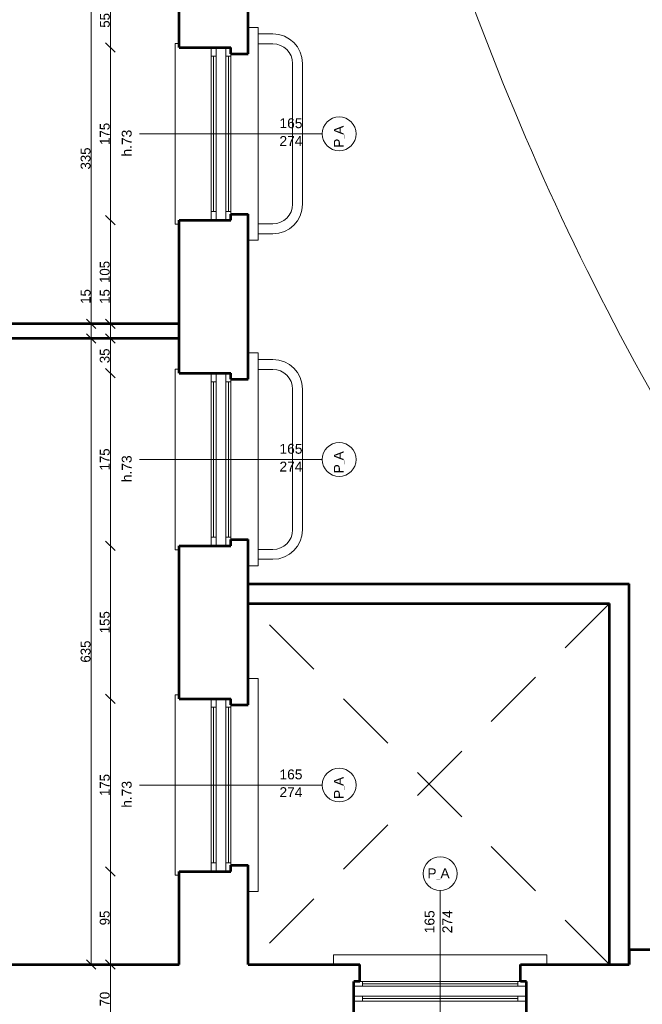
# Model space of a CAD drawing. Header units: inches. Extents: x -21887 to 84279, y -131485 to 67836.
# Tile 152 of 256: x 61367 to 67673, y -14612 to -4632. Entities that reach past the tile are written whole.
import ezdxf

# ---------------------------------------------------------------- set-up
doc = ezdxf.new("R2010")
doc.units = ezdxf.units.IN
doc.header["$MEASUREMENT"] = 0
doc.linetypes.add('Long Dashed', pattern=[1058.333302, 634.99999, -423.333311])
doc.layers.get('0').update_dxf_attribs({"lineweight": 13})
doc.layers.get('Defpoints').update_dxf_attribs({"lineweight": 13})
for name, color, linetype, lineweight in [('AI_MURY', 7, 'Continuous', 53), ('Dimensioning', 7, 'Continuous', 13), ('DRZWI', 7, 'Continuous', 13), ('dzialowki', 7, 'Continuous', 53), ('Lines', 7, 'Continuous', 13), ('schodzy', 7, 'Continuous', 13)]:
    doc.layers.add(name, color=color, linetype=linetype, lineweight=lineweight)
doc.styles.add('GENERATED_STYLE_7', font='txt')
doc.styles.add('Style-Courier New', font='txt')
doc.dimstyles.new('Dimstyle_4', dxfattribs={"dimtxt": 100, "dimasz": 95, "dimexe": 0, "dimexo": 0, "dimgap": 0.09, "dimtad": 1, "dimdec": 0, "dimlfac": 0.1, "dimzin": 0, "dimdsep": 46, "dimlunit": 5, "dimtxsty": 'GENERATED_STYLE_7', "dimblk": 'ARROWHEAD_6', "dimcen": 0.09, "dimclrd": 161, "dimclre": 161, "dimclrt": 7, "dimadec": 0, "dimazin": 0, "dimtfac": 1, "dimtdec": 0, "dimtmove": 0, "dimatfit": 3, "dimfxl": 0, "dimtolj": 1, "dimtzin": 0, "dimarcsym": 0})

# ---------------------------------------------------------------- blocks, each defined once
blk = doc.blocks.new('ARROWHEAD_6')
at = {"color": 0, "linetype": 'Continuous'}
for p, q in [((0, 0), (-1, 0)), ((-0.5, -0.5), (0.5, 0.5))]:
    blk.add_line(p, q, dxfattribs=at)
blk = doc.blocks.new('*U98')
at = {"layer": 'Defpoints', "color": 0, "linetype": 'Continuous'}
for p in [(62090.5, -7864.3), (62090.5, -7864.3), (62090.5, -14209.3)]:
    blk.add_point(p, dxfattribs=at)
at = {"layer": 'Dimensioning', "color": 161, "linetype": 'Continuous', "lineweight": -2}
blk.add_line((62090.5, -14114.3), (62090.5, -7959.3), dxfattribs=at)
at = {"layer": 'Dimensioning', "color": 161, "linetype": 'Continuous', "lineweight": -2, "xscale": 95, "yscale": 95, "zscale": 95}
for p, rotation in [((62090.5, -7864.3), 90), ((62090.5, -14209.3), 270)]:
    blk.add_blockref('ARROWHEAD_6', p, dxfattribs=dict(at, rotation=rotation))
at = {"layer": 'Dimensioning', "color": 7, "linetype": 'Continuous', "insert": (62034.2, -11036.8), "char_height": 100, "attachment_point": 5, "rotation": 90, "style": 'GENERATED_STYLE_7'}
blk.add_mtext('635', dxfattribs=at)
blk = doc.blocks.new('*D1774')
at = {"layer": 'Defpoints'}
for p in [(62090.5, -7864.3), (62090.5, -7864.3), (62090.5, -11036.8), (62090.5, -14209.3)]:
    blk.add_point(p, dxfattribs=at)
at = {"layer": 'Dimensioning', "color": 161, "linetype": 'Continuous'}
blk.add_blockref('*U98', (0, 0), dxfattribs=at)
blk = doc.blocks.new('*U99')
at = {"layer": 'Defpoints', "color": 0, "linetype": 'Continuous'}
for p in [(62090.5, -7714.3), (62090.5, -7714.3), (62090.5, -7864.3)]:
    blk.add_point(p, dxfattribs=at)
at = {"layer": 'Dimensioning', "color": 161, "linetype": 'Continuous', "lineweight": -2}
for p, q in [((62090.5, -7619.3), (62090.5, -7350.9)), ((62090.5, -7864.3), (62090.5, -7714.3)), ((62090.5, -7959.3), (62090.5, -8054.3))]:
    blk.add_line(p, q, dxfattribs=at)
at = {"layer": 'Dimensioning', "color": 161, "linetype": 'Continuous', "lineweight": -2, "xscale": 95, "yscale": 95, "zscale": 95}
for p, rotation in [((62090.5, -7714.3), 270), ((62090.5, -7864.3), 90)]:
    blk.add_blockref('ARROWHEAD_6', p, dxfattribs=dict(at, rotation=rotation))
at = {"layer": 'Dimensioning', "color": 7, "linetype": 'Continuous', "insert": (62034.8, -7437.6), "char_height": 100, "attachment_point": 5, "rotation": 90, "style": 'GENERATED_STYLE_7'}
blk.add_mtext('15', dxfattribs=at)
blk = doc.blocks.new('*D1775')
at = {"layer": 'Defpoints'}
for p in [(62090.5, -7437.6), (62090.5, -7714.3), (62090.5, -7714.3), (62090.5, -7864.3)]:
    blk.add_point(p, dxfattribs=at)
at = {"layer": 'Dimensioning', "color": 161, "linetype": 'Continuous'}
blk.add_blockref('*U99', (0, 0), dxfattribs=at)
blk = doc.blocks.new('*U100')
at = {"layer": 'Defpoints', "color": 0, "linetype": 'Continuous'}
for p in [(62090.5, -4364.3), (62090.5, -4364.3), (62090.5, -7714.3)]:
    blk.add_point(p, dxfattribs=at)
at = {"layer": 'Dimensioning', "color": 161, "linetype": 'Continuous', "lineweight": -2}
blk.add_line((62090.5, -7619.3), (62090.5, -4459.3), dxfattribs=at)
at = {"layer": 'Dimensioning', "color": 161, "linetype": 'Continuous', "lineweight": -2, "xscale": 95, "yscale": 95, "zscale": 95}
for p, rotation in [((62090.5, -4364.3), 90), ((62090.5, -7714.3), 270)]:
    blk.add_blockref('ARROWHEAD_6', p, dxfattribs=dict(at, rotation=rotation))
at = {"layer": 'Dimensioning', "color": 7, "linetype": 'Continuous', "insert": (62034.2, -6039.3), "char_height": 100, "attachment_point": 5, "rotation": 90, "style": 'GENERATED_STYLE_7'}
blk.add_mtext('335', dxfattribs=at)
blk = doc.blocks.new('*D1776')
at = {"layer": 'Defpoints'}
for p in [(62090.5, -4364.3), (62090.5, -4364.3), (62090.5, -6039.3), (62090.5, -7714.3)]:
    blk.add_point(p, dxfattribs=at)
at = {"layer": 'Dimensioning', "color": 161, "linetype": 'Continuous'}
blk.add_blockref('*U100', (0, 0), dxfattribs=at)
blk = doc.blocks.new('*U42')
at = {"layer": 'Defpoints', "color": 0, "linetype": 'Continuous'}
for p in [(62048, -719.3), (76339.4, -719.3), (71738, -14059.3)]:
    blk.add_point(p, dxfattribs=at)
at = {"layer": 'Dimensioning', "color": 161, "linetype": 'Continuous', "lineweight": -2}
for p, q in [((76339.2, -719.3), (76339.4, -719.3)), ((76339.4, -13964.3), (76339.4, -814.3)), ((76339.2, -14059.3), (76339.4, -14059.3))]:
    blk.add_line(p, q, dxfattribs=at)
at = {"layer": 'Dimensioning', "color": 161, "linetype": 'Continuous', "lineweight": -2, "xscale": 95, "yscale": 95, "zscale": 95}
for p, rotation in [((76339.4, -719.3), 90), ((76339.4, -14059.3), 270)]:
    blk.add_blockref('ARROWHEAD_6', p, dxfattribs=dict(at, rotation=rotation))
at = {"layer": 'Dimensioning', "color": 7, "linetype": 'Continuous', "insert": (76283.1, -7389.3), "char_height": 100, "attachment_point": 5, "rotation": 90, "style": 'GENERATED_STYLE_7'}
blk.add_mtext('1334', dxfattribs=at)
blk = doc.blocks.new('*D2209')
at = {"layer": 'Defpoints'}
for p in [(62048, -719.3), (76339.4, -719.3), (76339.4, -7389.3), (71738, -14059.3)]:
    blk.add_point(p, dxfattribs=at)
at = {"layer": 'Dimensioning', "color": 161, "linetype": 'Continuous'}
blk.add_blockref('*U42', (0, 0), dxfattribs=at)
blk = doc.blocks.new('*U63')
at = {"layer": 'Defpoints', "color": 0, "linetype": 'Continuous'}
for p in [(62048, -719.3), (76839.4, -719.3), (71738, -14059.3)]:
    blk.add_point(p, dxfattribs=at)
at = {"layer": 'Dimensioning', "color": 161, "linetype": 'Continuous', "lineweight": -2}
for p, q in [((76839.2, -719.3), (76839.4, -719.3)), ((76839.4, -13964.3), (76839.4, -814.3)), ((76839.2, -14059.3), (76839.4, -14059.3))]:
    blk.add_line(p, q, dxfattribs=at)
at = {"layer": 'Dimensioning', "color": 161, "linetype": 'Continuous', "lineweight": -2, "xscale": 95, "yscale": 95, "zscale": 95}
for p, rotation in [((76839.4, -719.3), 90), ((76839.4, -14059.3), 270)]:
    blk.add_blockref('ARROWHEAD_6', p, dxfattribs=dict(at, rotation=rotation))
at = {"layer": 'Dimensioning', "color": 7, "linetype": 'Continuous', "insert": (76783.1, -7389.3), "char_height": 100, "attachment_point": 5, "rotation": 90, "style": 'GENERATED_STYLE_7'}
blk.add_mtext('1334', dxfattribs=at)
blk = doc.blocks.new('*D2230')
at = {"layer": 'Defpoints'}
for p in [(62048, -719.3), (76839.4, -719.3), (76839.4, -7389.3), (71738, -14059.3)]:
    blk.add_point(p, dxfattribs=at)
at = {"layer": 'Dimensioning', "color": 161, "linetype": 'Continuous'}
blk.add_blockref('*U63', (0, 0), dxfattribs=at)
blk = doc.blocks.new('*U74')
at = {"layer": 'Defpoints', "color": 0, "linetype": 'Continuous'}
for p in [(60968, -12389.3), (77339.4, -12389.3), (71738, -14059.3)]:
    blk.add_point(p, dxfattribs=at)
at = {"layer": 'Dimensioning', "color": 161, "linetype": 'Continuous', "lineweight": -2}
for p, q in [((77339.2, -12389.3), (77339.4, -12389.3)), ((77339.4, -13964.3), (77339.4, -12484.3)), ((77339.2, -14059.3), (77339.4, -14059.3))]:
    blk.add_line(p, q, dxfattribs=at)
at = {"layer": 'Dimensioning', "color": 161, "linetype": 'Continuous', "lineweight": -2, "xscale": 95, "yscale": 95, "zscale": 95}
for p, rotation in [((77339.4, -12389.3), 90), ((77339.4, -14059.3), 270)]:
    blk.add_blockref('ARROWHEAD_6', p, dxfattribs=dict(at, rotation=rotation))
at = {"layer": 'Dimensioning', "color": 7, "linetype": 'Continuous', "insert": (77283.1, -13224.3), "char_height": 100, "attachment_point": 5, "rotation": 90, "style": 'GENERATED_STYLE_7'}
blk.add_mtext('167', dxfattribs=at)
blk = doc.blocks.new('*D2241')
at = {"layer": 'Defpoints'}
for p in [(60968, -12389.3), (77339.4, -12389.3), (77339.4, -13224.3), (71738, -14059.3)]:
    blk.add_point(p, dxfattribs=at)
at = {"layer": 'Dimensioning', "color": 161, "linetype": 'Continuous'}
blk.add_blockref('*U74', (0, 0), dxfattribs=at)
blk = doc.blocks.new('*U75')
at = {"layer": 'Defpoints', "color": 0, "linetype": 'Continuous'}
for p in [(60968, -9089.3), (77339.4, -9089.3), (60968, -12389.3)]:
    blk.add_point(p, dxfattribs=at)
at = {"layer": 'Dimensioning', "color": 161, "linetype": 'Continuous', "lineweight": -2}
for p, q in [((77339.2, -9089.3), (77339.4, -9089.3)), ((77339.4, -12294.3), (77339.4, -9184.3)), ((77339.2, -12389.3), (77339.4, -12389.3))]:
    blk.add_line(p, q, dxfattribs=at)
at = {"layer": 'Dimensioning', "color": 161, "linetype": 'Continuous', "lineweight": -2, "xscale": 95, "yscale": 95, "zscale": 95}
for p, rotation in [((77339.4, -9089.3), 90), ((77339.4, -12389.3), 270)]:
    blk.add_blockref('ARROWHEAD_6', p, dxfattribs=dict(at, rotation=rotation))
at = {"layer": 'Dimensioning', "color": 7, "linetype": 'Continuous', "insert": (77283.1, -10739.3), "char_height": 100, "attachment_point": 5, "rotation": 90, "style": 'GENERATED_STYLE_7'}
blk.add_mtext('330', dxfattribs=at)
blk = doc.blocks.new('*D2242')
at = {"layer": 'Defpoints'}
for p in [(60968, -9089.3), (77339.4, -9089.3), (77339.4, -10739.3), (60968, -12389.3)]:
    blk.add_point(p, dxfattribs=at)
at = {"layer": 'Dimensioning', "color": 161, "linetype": 'Continuous'}
blk.add_blockref('*U75', (0, 0), dxfattribs=at)
blk = doc.blocks.new('*U76')
at = {"layer": 'Defpoints', "color": 0, "linetype": 'Continuous'}
for p in [(60968, -5789.3), (77339.4, -5789.3), (60968, -9089.3)]:
    blk.add_point(p, dxfattribs=at)
at = {"layer": 'Dimensioning', "color": 161, "linetype": 'Continuous', "lineweight": -2}
for p, q in [((77339.2, -5789.3), (77339.4, -5789.3)), ((77339.4, -8994.3), (77339.4, -5884.3)), ((77339.2, -9089.3), (77339.4, -9089.3))]:
    blk.add_line(p, q, dxfattribs=at)
at = {"layer": 'Dimensioning', "color": 161, "linetype": 'Continuous', "lineweight": -2, "xscale": 95, "yscale": 95, "zscale": 95}
for p, rotation in [((77339.4, -5789.3), 90), ((77339.4, -9089.3), 270)]:
    blk.add_blockref('ARROWHEAD_6', p, dxfattribs=dict(at, rotation=rotation))
at = {"layer": 'Dimensioning', "color": 7, "linetype": 'Continuous', "insert": (77283.1, -7439.3), "char_height": 100, "attachment_point": 5, "rotation": 90, "style": 'GENERATED_STYLE_7'}
blk.add_mtext('330', dxfattribs=at)
blk = doc.blocks.new('*D2243')
at = {"layer": 'Defpoints'}
for p in [(60968, -5789.3), (77339.4, -5789.3), (77339.4, -7439.3), (60968, -9089.3)]:
    blk.add_point(p, dxfattribs=at)
at = {"layer": 'Dimensioning', "color": 161, "linetype": 'Continuous'}
blk.add_blockref('*U76', (0, 0), dxfattribs=at)
blk = doc.blocks.new('*U77')
at = {"layer": 'Defpoints', "color": 0, "linetype": 'Continuous'}
for p in [(60968, -2489.3), (77339.4, -2489.3), (60968, -5789.3)]:
    blk.add_point(p, dxfattribs=at)
at = {"layer": 'Dimensioning', "color": 161, "linetype": 'Continuous', "lineweight": -2}
for p, q in [((77339.2, -2489.3), (77339.4, -2489.3)), ((77339.4, -5694.3), (77339.4, -2584.3)), ((77339.2, -5789.3), (77339.4, -5789.3))]:
    blk.add_line(p, q, dxfattribs=at)
at = {"layer": 'Dimensioning', "color": 161, "linetype": 'Continuous', "lineweight": -2, "xscale": 95, "yscale": 95, "zscale": 95}
for p, rotation in [((77339.4, -2489.3), 90), ((77339.4, -5789.3), 270)]:
    blk.add_blockref('ARROWHEAD_6', p, dxfattribs=dict(at, rotation=rotation))
at = {"layer": 'Dimensioning', "color": 7, "linetype": 'Continuous', "insert": (77283.1, -4139.3), "char_height": 100, "attachment_point": 5, "rotation": 90, "style": 'GENERATED_STYLE_7'}
blk.add_mtext('330', dxfattribs=at)
blk = doc.blocks.new('*D2244')
at = {"layer": 'Defpoints'}
for p in [(60968, -2489.3), (77339.4, -2489.3), (77339.4, -4139.3), (60968, -5789.3)]:
    blk.add_point(p, dxfattribs=at)
at = {"layer": 'Dimensioning', "color": 161, "linetype": 'Continuous'}
blk.add_blockref('*U77', (0, 0), dxfattribs=at)
blk = doc.blocks.new('*U376')
at = {"layer": 'Defpoints', "color": 0, "linetype": 'Continuous'}
for p in [(-3768.9, -23758.2), (61880.5, -23758.2), (62095.5, -27324.3)]:
    blk.add_point(p, dxfattribs=at)
at = {"layer": 'Dimensioning', "color": 161, "linetype": 'Continuous', "lineweight": -2}
for p, q in [((-3768.7, -23758.2), (-3768.9, -23758.2)), ((-3768.9, -27229.3), (-3768.9, -23853.2)), ((-3768.7, -27324.3), (-3768.9, -27324.3))]:
    blk.add_line(p, q, dxfattribs=at)
at = {"layer": 'Dimensioning', "color": 161, "linetype": 'Continuous', "lineweight": -2, "xscale": 95, "yscale": 95, "zscale": 95}
for p, rotation in [((-3768.9, -23758.2), 90), ((-3768.9, -27324.3), 270)]:
    blk.add_blockref('ARROWHEAD_6', p, dxfattribs=dict(at, rotation=rotation))
at = {"layer": 'Dimensioning', "color": 7, "linetype": 'Continuous', "insert": (-3825.2, -25541.2), "char_height": 100, "attachment_point": 5, "rotation": 90, "style": 'GENERATED_STYLE_7'}
blk.add_mtext('357', dxfattribs=at)
blk = doc.blocks.new('*U1772')
at = {"layer": 'Defpoints'}
for p in [(-2777.6, -24404.3), (62871.9, -24404.3), (-2777.6, -25541.2), (63086.9, -27970.5)]:
    blk.add_point(p, dxfattribs=at)
at = {"layer": 'Dimensioning', "color": 161, "linetype": 'Continuous'}
blk.add_blockref('*U376', (991.3, -646.2), dxfattribs=at)
blk = doc.blocks.new('*D2396')
at = {"layer": 'Defpoints'}
for p in [(-2777.6, 0), (-2777.6, -24404.3), (62871.9, -24404.3), (63086.9, -27970.5)]:
    blk.add_point(p, dxfattribs=at)
at = {"layer": 'Dimensioning', "color": 161, "linetype": 'Continuous'}
blk.add_blockref('*U1772', (0, 0), dxfattribs=at)
blk = doc.blocks.new('*U377')
at = {"layer": 'Defpoints', "color": 0, "linetype": 'Continuous'}
for p in [(-3768.9, -21459.3), (61832.4, -21459.3), (61880.5, -23758.2)]:
    blk.add_point(p, dxfattribs=at)
at = {"layer": 'Dimensioning', "color": 161, "linetype": 'Continuous', "lineweight": -2}
for p, q in [((-3768.7, -21459.3), (-3768.9, -21459.3)), ((-3768.9, -23663.2), (-3768.9, -21554.3)), ((-3768.7, -23758.2), (-3768.9, -23758.2))]:
    blk.add_line(p, q, dxfattribs=at)
at = {"layer": 'Dimensioning', "color": 161, "linetype": 'Continuous', "lineweight": -2, "xscale": 95, "yscale": 95, "zscale": 95}
for p, rotation in [((-3768.9, -21459.3), 90), ((-3768.9, -23758.2), 270)]:
    blk.add_blockref('ARROWHEAD_6', p, dxfattribs=dict(at, rotation=rotation))
at = {"layer": 'Dimensioning', "color": 7, "linetype": 'Continuous', "insert": (-3825.2, -22608.7), "char_height": 100, "attachment_point": 5, "rotation": 90, "style": 'GENERATED_STYLE_7'}
blk.add_mtext('230', dxfattribs=at)
blk = doc.blocks.new('*U1773')
at = {"layer": 'Defpoints'}
for p in [(-3488.6, -22004), (62112.7, -22004), (-3488.6, -22608.7), (62160.9, -24302.8)]:
    blk.add_point(p, dxfattribs=at)
at = {"layer": 'Dimensioning', "color": 161, "linetype": 'Continuous'}
blk.add_blockref('*U377', (280.3, -544.7), dxfattribs=at)
blk = doc.blocks.new('*D2397')
at = {"layer": 'Defpoints'}
for p in [(-3488.6, 0), (-3488.6, -22004), (62112.7, -22004), (62160.9, -24302.8)]:
    blk.add_point(p, dxfattribs=at)
at = {"layer": 'Dimensioning', "color": 161, "linetype": 'Continuous'}
blk.add_blockref('*U1773', (0, 0), dxfattribs=at)
blk = doc.blocks.new('*U520')
at = {"layer": 'Defpoints', "color": 0, "linetype": 'Continuous'}
for p in [(62284.6, -14209.3), (62284.6, -14209.3), (62284.6, -14909.3)]:
    blk.add_point(p, dxfattribs=at)
at = {"layer": 'Dimensioning', "color": 161, "linetype": 'Continuous', "lineweight": -2}
blk.add_line((62284.6, -14814.3), (62284.6, -14304.3), dxfattribs=at)
at = {"layer": 'Dimensioning', "color": 161, "linetype": 'Continuous', "lineweight": -2, "xscale": 95, "yscale": 95, "zscale": 95}
for p, rotation in [((62284.6, -14209.3), 90), ((62284.6, -14909.3), 270)]:
    blk.add_blockref('ARROWHEAD_6', p, dxfattribs=dict(at, rotation=rotation))
at = {"layer": 'Dimensioning', "color": 7, "linetype": 'Continuous', "insert": (62228.3, -14559.3), "char_height": 100, "attachment_point": 5, "rotation": 90, "style": 'GENERATED_STYLE_7'}
blk.add_mtext('70', dxfattribs=at)
blk = doc.blocks.new('*D2744')
at = {"layer": 'Defpoints'}
for p in [(62284.6, -14209.3), (62284.6, -14209.3), (62284.6, -14559.3), (62284.6, -14909.3)]:
    blk.add_point(p, dxfattribs=at)
at = {"layer": 'Dimensioning', "color": 161, "linetype": 'Continuous'}
blk.add_blockref('*U520', (0, 0), dxfattribs=at)
blk = doc.blocks.new('*U521')
at = {"layer": 'Defpoints', "color": 0, "linetype": 'Continuous'}
for p in [(62284.6, -13264.3), (63033.8, -13264.3), (62284.6, -14209.3)]:
    blk.add_point(p, dxfattribs=at)
at = {"layer": 'Dimensioning', "color": 161, "linetype": 'Continuous', "lineweight": -2}
for p, q in [((62284.8, -13264.3), (62284.6, -13264.3)), ((62284.6, -14114.3), (62284.6, -13359.3))]:
    blk.add_line(p, q, dxfattribs=at)
at = {"layer": 'Dimensioning', "color": 161, "linetype": 'Continuous', "lineweight": -2, "xscale": 95, "yscale": 95, "zscale": 95}
for p, rotation in [((62284.6, -13264.3), 90), ((62284.6, -14209.3), 270)]:
    blk.add_blockref('ARROWHEAD_6', p, dxfattribs=dict(at, rotation=rotation))
at = {"layer": 'Dimensioning', "color": 7, "linetype": 'Continuous', "insert": (62228.3, -13736.8), "char_height": 100, "attachment_point": 5, "rotation": 90, "style": 'GENERATED_STYLE_7'}
blk.add_mtext('95', dxfattribs=at)
blk = doc.blocks.new('*D2745')
at = {"layer": 'Defpoints'}
for p in [(62284.6, -13264.3), (63033.8, -13264.3), (62284.6, -13736.8), (62284.6, -14209.3)]:
    blk.add_point(p, dxfattribs=at)
at = {"layer": 'Dimensioning', "color": 161, "linetype": 'Continuous'}
blk.add_blockref('*U521', (0, 0), dxfattribs=at)
blk = doc.blocks.new('*U522')
at = {"layer": 'Defpoints', "color": 0, "linetype": 'Continuous'}
for p in [(62284.6, -11514.3), (63061.8, -11514.3), (63033.8, -13264.3)]:
    blk.add_point(p, dxfattribs=at)
at = {"layer": 'Dimensioning', "color": 161, "linetype": 'Continuous', "lineweight": -2}
for p, q in [((62284.8, -11514.3), (62284.6, -11514.3)), ((62284.6, -13169.3), (62284.6, -11609.3)), ((62284.8, -13264.3), (62284.6, -13264.3))]:
    blk.add_line(p, q, dxfattribs=at)
at = {"layer": 'Dimensioning', "color": 161, "linetype": 'Continuous', "lineweight": -2, "xscale": 95, "yscale": 95, "zscale": 95}
for p, rotation in [((62284.6, -11514.3), 90), ((62284.6, -13264.3), 270)]:
    blk.add_blockref('ARROWHEAD_6', p, dxfattribs=dict(at, rotation=rotation))
at = {"layer": 'Dimensioning', "color": 7, "linetype": 'Continuous', "insert": (62228.9, -12389.3), "char_height": 100, "attachment_point": 5, "rotation": 90, "style": 'GENERATED_STYLE_7'}
blk.add_mtext('175', dxfattribs=at)
blk = doc.blocks.new('*D2746')
at = {"layer": 'Defpoints'}
for p in [(62284.6, -11514.3), (63061.8, -11514.3), (62284.6, -12389.3), (63033.8, -13264.3)]:
    blk.add_point(p, dxfattribs=at)
at = {"layer": 'Dimensioning', "color": 161, "linetype": 'Continuous'}
blk.add_blockref('*U522', (0, 0), dxfattribs=at)
blk = doc.blocks.new('*U523')
at = {"layer": 'Defpoints', "color": 0, "linetype": 'Continuous'}
for p in [(62284.6, -9964.3), (63117.9, -9964.3), (63061.8, -11514.3)]:
    blk.add_point(p, dxfattribs=at)
at = {"layer": 'Dimensioning', "color": 161, "linetype": 'Continuous', "lineweight": -2}
for p, q in [((62284.8, -9964.3), (62284.6, -9964.3)), ((62284.6, -11419.3), (62284.6, -10059.3)), ((62284.8, -11514.3), (62284.6, -11514.3))]:
    blk.add_line(p, q, dxfattribs=at)
at = {"layer": 'Dimensioning', "color": 161, "linetype": 'Continuous', "lineweight": -2, "xscale": 95, "yscale": 95, "zscale": 95}
for p, rotation in [((62284.6, -9964.3), 90), ((62284.6, -11514.3), 270)]:
    blk.add_blockref('ARROWHEAD_6', p, dxfattribs=dict(at, rotation=rotation))
at = {"layer": 'Dimensioning', "color": 7, "linetype": 'Continuous', "insert": (62228.9, -10739.3), "char_height": 100, "attachment_point": 5, "rotation": 90, "style": 'GENERATED_STYLE_7'}
blk.add_mtext('155', dxfattribs=at)
blk = doc.blocks.new('*D2747')
at = {"layer": 'Defpoints'}
for p in [(62284.6, -9964.3), (63117.9, -9964.3), (62284.6, -10739.3), (63061.8, -11514.3)]:
    blk.add_point(p, dxfattribs=at)
at = {"layer": 'Dimensioning', "color": 161, "linetype": 'Continuous'}
blk.add_blockref('*U523', (0, 0), dxfattribs=at)
blk = doc.blocks.new('*U524')
at = {"layer": 'Defpoints', "color": 0, "linetype": 'Continuous'}
for p in [(62284.6, -8214.3), (63117.9, -8214.3), (63117.9, -9964.3)]:
    blk.add_point(p, dxfattribs=at)
at = {"layer": 'Dimensioning', "color": 161, "linetype": 'Continuous', "lineweight": -2}
for p, q in [((62284.8, -8214.3), (62284.6, -8214.3)), ((62284.6, -9869.3), (62284.6, -8309.3)), ((62284.8, -9964.3), (62284.6, -9964.3))]:
    blk.add_line(p, q, dxfattribs=at)
at = {"layer": 'Dimensioning', "color": 161, "linetype": 'Continuous', "lineweight": -2, "xscale": 95, "yscale": 95, "zscale": 95}
for p, rotation in [((62284.6, -8214.3), 90), ((62284.6, -9964.3), 270)]:
    blk.add_blockref('ARROWHEAD_6', p, dxfattribs=dict(at, rotation=rotation))
at = {"layer": 'Dimensioning', "color": 7, "linetype": 'Continuous', "insert": (62228.9, -9089.3), "char_height": 100, "attachment_point": 5, "rotation": 90, "style": 'GENERATED_STYLE_7'}
blk.add_mtext('175', dxfattribs=at)
blk = doc.blocks.new('*D2748')
at = {"layer": 'Defpoints'}
for p in [(62284.6, -8214.3), (63117.9, -8214.3), (62284.6, -9089.3), (63117.9, -9964.3)]:
    blk.add_point(p, dxfattribs=at)
at = {"layer": 'Dimensioning', "color": 161, "linetype": 'Continuous'}
blk.add_blockref('*U524', (0, 0), dxfattribs=at)
blk = doc.blocks.new('*U525')
at = {"layer": 'Defpoints', "color": 0, "linetype": 'Continuous'}
for p in [(62284.6, -7864.3), (62980.5, -7864.3), (63117.9, -8214.3)]:
    blk.add_point(p, dxfattribs=at)
at = {"layer": 'Dimensioning', "color": 161, "linetype": 'Continuous', "lineweight": -2}
for p, q in [((62284.8, -7864.3), (62284.6, -7864.3)), ((62284.6, -8119.3), (62284.6, -7959.3)), ((62284.8, -8214.3), (62284.6, -8214.3))]:
    blk.add_line(p, q, dxfattribs=at)
at = {"layer": 'Dimensioning', "color": 161, "linetype": 'Continuous', "lineweight": -2, "xscale": 95, "yscale": 95, "zscale": 95}
for p, rotation in [((62284.6, -7864.3), 90), ((62284.6, -8214.3), 270)]:
    blk.add_blockref('ARROWHEAD_6', p, dxfattribs=dict(at, rotation=rotation))
at = {"layer": 'Dimensioning', "color": 7, "linetype": 'Continuous', "insert": (62228.3, -8039.3), "char_height": 100, "attachment_point": 5, "rotation": 90, "style": 'GENERATED_STYLE_7'}
blk.add_mtext('35', dxfattribs=at)
blk = doc.blocks.new('*D2749')
at = {"layer": 'Defpoints'}
for p in [(62284.6, -7864.3), (62980.5, -7864.3), (62284.6, -8039.3), (63117.9, -8214.3)]:
    blk.add_point(p, dxfattribs=at)
at = {"layer": 'Dimensioning', "color": 161, "linetype": 'Continuous'}
blk.add_blockref('*U525', (0, 0), dxfattribs=at)
blk = doc.blocks.new('*U526')
at = {"layer": 'Defpoints', "color": 0, "linetype": 'Continuous'}
for p in [(62284.6, -7714.3), (62980.5, -7714.3), (62980.5, -7864.3)]:
    blk.add_point(p, dxfattribs=at)
at = {"layer": 'Dimensioning', "color": 161, "linetype": 'Continuous', "lineweight": -2}
for p, q in [((62284.6, -7619.3), (62284.6, -7350.9)), ((62284.8, -7714.3), (62284.6, -7714.3)), ((62284.6, -7864.3), (62284.6, -7714.3)), ((62284.8, -7864.3), (62284.6, -7864.3)), ((62284.6, -7959.3), (62284.6, -8054.3))]:
    blk.add_line(p, q, dxfattribs=at)
at = {"layer": 'Dimensioning', "color": 161, "linetype": 'Continuous', "lineweight": -2, "xscale": 95, "yscale": 95, "zscale": 95}
for p, rotation in [((62284.6, -7714.3), 270), ((62284.6, -7864.3), 90)]:
    blk.add_blockref('ARROWHEAD_6', p, dxfattribs=dict(at, rotation=rotation))
at = {"layer": 'Dimensioning', "color": 7, "linetype": 'Continuous', "insert": (62228.9, -7437.6), "char_height": 100, "attachment_point": 5, "rotation": 90, "style": 'GENERATED_STYLE_7'}
blk.add_mtext('15', dxfattribs=at)
blk = doc.blocks.new('*D2750')
at = {"layer": 'Defpoints'}
for p in [(62284.6, -7437.6), (62284.6, -7714.3), (62980.5, -7714.3), (62980.5, -7864.3)]:
    blk.add_point(p, dxfattribs=at)
at = {"layer": 'Dimensioning', "color": 161, "linetype": 'Continuous'}
blk.add_blockref('*U526', (0, 0), dxfattribs=at)
blk = doc.blocks.new('*U527')
at = {"layer": 'Defpoints', "color": 0, "linetype": 'Continuous'}
for p in [(62284.6, -6664.3), (63131.9, -6664.3), (62980.5, -7714.3)]:
    blk.add_point(p, dxfattribs=at)
at = {"layer": 'Dimensioning', "color": 161, "linetype": 'Continuous', "lineweight": -2}
for p, q in [((62284.8, -6664.3), (62284.6, -6664.3)), ((62284.6, -7619.3), (62284.6, -6759.3)), ((62284.8, -7714.3), (62284.6, -7714.3))]:
    blk.add_line(p, q, dxfattribs=at)
at = {"layer": 'Dimensioning', "color": 161, "linetype": 'Continuous', "lineweight": -2, "xscale": 95, "yscale": 95, "zscale": 95}
for p, rotation in [((62284.6, -6664.3), 90), ((62284.6, -7714.3), 270)]:
    blk.add_blockref('ARROWHEAD_6', p, dxfattribs=dict(at, rotation=rotation))
at = {"layer": 'Dimensioning', "color": 7, "linetype": 'Continuous', "insert": (62228.3, -7189.3), "char_height": 100, "attachment_point": 5, "rotation": 90, "style": 'GENERATED_STYLE_7'}
blk.add_mtext('105', dxfattribs=at)
blk = doc.blocks.new('*D2751')
at = {"layer": 'Defpoints'}
for p in [(62284.6, -6664.3), (63131.9, -6664.3), (62284.6, -7189.3), (62980.5, -7714.3)]:
    blk.add_point(p, dxfattribs=at)
at = {"layer": 'Dimensioning', "color": 161, "linetype": 'Continuous'}
blk.add_blockref('*U527', (0, 0), dxfattribs=at)
blk = doc.blocks.new('*U528')
at = {"layer": 'Defpoints', "color": 0, "linetype": 'Continuous'}
for p in [(62284.6, -4914.3), (63117.9, -4914.3), (63131.9, -6664.3)]:
    blk.add_point(p, dxfattribs=at)
at = {"layer": 'Dimensioning', "color": 161, "linetype": 'Continuous', "lineweight": -2}
for p, q in [((62284.8, -4914.3), (62284.6, -4914.3)), ((62284.6, -6569.3), (62284.6, -5009.3)), ((62284.8, -6664.3), (62284.6, -6664.3))]:
    blk.add_line(p, q, dxfattribs=at)
at = {"layer": 'Dimensioning', "color": 161, "linetype": 'Continuous', "lineweight": -2, "xscale": 95, "yscale": 95, "zscale": 95}
for p, rotation in [((62284.6, -4914.3), 90), ((62284.6, -6664.3), 270)]:
    blk.add_blockref('ARROWHEAD_6', p, dxfattribs=dict(at, rotation=rotation))
at = {"layer": 'Dimensioning', "color": 7, "linetype": 'Continuous', "insert": (62228.9, -5789.3), "char_height": 100, "attachment_point": 5, "rotation": 90, "style": 'GENERATED_STYLE_7'}
blk.add_mtext('175', dxfattribs=at)
blk = doc.blocks.new('*D2752')
at = {"layer": 'Defpoints'}
for p in [(62284.6, -4914.3), (63117.9, -4914.3), (62284.6, -5789.3), (63131.9, -6664.3)]:
    blk.add_point(p, dxfattribs=at)
at = {"layer": 'Dimensioning', "color": 161, "linetype": 'Continuous'}
blk.add_blockref('*U528', (0, 0), dxfattribs=at)
blk = doc.blocks.new('*U529')
at = {"layer": 'Defpoints', "color": 0, "linetype": 'Continuous'}
for p in [(62284.6, -4364.3), (62980.5, -4364.3), (63117.9, -4914.3)]:
    blk.add_point(p, dxfattribs=at)
at = {"layer": 'Dimensioning', "color": 161, "linetype": 'Continuous', "lineweight": -2}
for p, q in [((62284.8, -4364.3), (62284.6, -4364.3)), ((62284.6, -4819.3), (62284.6, -4459.3)), ((62284.8, -4914.3), (62284.6, -4914.3))]:
    blk.add_line(p, q, dxfattribs=at)
at = {"layer": 'Dimensioning', "color": 161, "linetype": 'Continuous', "lineweight": -2, "xscale": 95, "yscale": 95, "zscale": 95}
for p, rotation in [((62284.6, -4364.3), 90), ((62284.6, -4914.3), 270)]:
    blk.add_blockref('ARROWHEAD_6', p, dxfattribs=dict(at, rotation=rotation))
at = {"layer": 'Dimensioning', "color": 7, "linetype": 'Continuous', "insert": (62229.6, -4639.3), "char_height": 100, "attachment_point": 5, "rotation": 90, "style": 'GENERATED_STYLE_7'}
blk.add_mtext('55', dxfattribs=at)
blk = doc.blocks.new('*D2753')
at = {"layer": 'Defpoints'}
for p in [(62284.6, -4364.3), (62980.5, -4364.3), (62284.6, -4639.3), (63117.9, -4914.3)]:
    blk.add_point(p, dxfattribs=at)
at = {"layer": 'Dimensioning', "color": 161, "linetype": 'Continuous'}
blk.add_blockref('*U529', (0, 0), dxfattribs=at)

msp = doc.modelspace()

# ---------------------------------------------------------------- linework, layer by layer
at = {"layer": 'AI_MURY', "color": 7, "linetype": 'Continuous'}
for p, q in [((62980.5, -4914.3), (62980.5, -3364.3)), ((63680.5, -4976.8), (63680.5, -3301.8)), ((62980.5, -4914.3), (63505.5, -4914.3)), ((63505.5, -4976.8), (63505.5, -4914.3)), ((63505.5, -4976.8), (63680.5, -4976.8)), ((62980.5, -6664.3), (63505.5, -6664.3)), ((62980.5, -8214.3), (62980.5, -6664.3)), ((63505.5, -6601.8), (63680.5, -6601.8)), ((63505.5, -6664.3), (63505.5, -6601.8)), ((63680.5, -8276.8), (63680.5, -6601.8)), ((62980.5, -8214.3), (63505.5, -8214.3)), ((63505.5, -8276.8), (63505.5, -8214.3)), ((63505.5, -8276.8), (63680.5, -8276.8)), ((62980.5, -9964.3), (63505.5, -9964.3)), ((62980.5, -11514.3), (62980.5, -9964.3)), ((63505.5, -9964.3), (63505.5, -9901.8)), ((63505.5, -9901.8), (63680.5, -9901.8)), ((63680.5, -11576.8), (63680.5, -9901.8)), ((62980.5, -11514.3), (63505.5, -11514.3)), ((63505.5, -11576.8), (63505.5, -11514.3)), ((63505.5, -11576.8), (63680.5, -11576.8)), ((62980.5, -13264.3), (63505.5, -13264.3)), ((62980.5, -14209.3), (62980.5, -13264.3)), ((63505.5, -13264.3), (63505.5, -13201.8)), ((63505.5, -13201.8), (63680.5, -13201.8)), ((63680.5, -14209.3), (63680.5, -13201.8)), ((67540.5, -14059.3), (67540.5, -14209.3)), ((69540.5, -14059.3), (67540.5, -14059.3)), ((57180.5, -14209.3), (62980.5, -14209.3)), ((63680.5, -14209.3), (64813, -14209.3)), ((64813, -14379.3), (64813, -14209.3)), ((66438, -14379.3), (66438, -14209.3)), ((66438, -14209.3), (67540.5, -14209.3)), ((64813, -14379.3), (64750.5, -14379.3)), ((64750.5, -14909.3), (64750.5, -14379.3)), ((66500.5, -14379.3), (66438, -14379.3)), ((66500.5, -14909.3), (66500.5, -14379.3))]:
    msp.add_line(p, q, dxfattribs=at)
at = {"layer": 'AI_MURY', "color": 9, "linetype": 'Continuous'}
for p, q in [((63680.5, -10349.3), (67540.5, -10349.3)), ((67540.5, -14209.3), (67540.5, -10349.3)), ((63680.5, -10549.3), (67340.5, -10549.3)), ((67340.5, -14209.3), (67340.5, -10549.3))]:
    msp.add_line(p, q, dxfattribs=at)
at = {"layer": 'DRZWI', "color": 251, "linetype": 'Continuous'}
for p, q in [((63780.5, -4710.4), (63680.5, -4710.4)), ((63780.5, -6868.2), (63780.5, -4710.4)), ((62940.5, -6704.3), (62940.5, -4874.3)), ((62980.5, -4874.3), (62940.5, -4874.3)), ((62980.5, -6704.3), (62940.5, -6704.3)), ((63780.5, -6868.2), (63680.5, -6868.2)), ((63780.5, -8010.4), (63680.5, -8010.4)), ((63780.5, -10168.2), (63780.5, -8010.4)), ((62940.5, -10004.3), (62940.5, -8174.3)), ((62980.5, -8174.3), (62940.5, -8174.3)), ((62980.5, -10004.3), (62940.5, -10004.3)), ((63780.5, -10168.2), (63680.5, -10168.2)), ((63780.5, -11310.4), (63680.5, -11310.4)), ((63780.5, -13468.2), (63780.5, -11310.4)), ((62940.5, -13304.3), (62940.5, -11474.3)), ((62980.5, -11474.3), (62940.5, -11474.3)), ((62980.5, -13304.3), (62940.5, -13304.3)), ((63780.5, -13468.2), (63680.5, -13468.2)), ((66704.4, -14109.3), (64546.6, -14109.3)), ((64546.6, -14109.3), (64546.6, -14209.3)), ((66704.4, -14109.3), (66704.4, -14209.3))]:
    msp.add_line(p, q, dxfattribs=at)
at = {"layer": 'DRZWI', "color": 253, "linetype": 'Continuous'}
for p, q in [((63931.1, -4777.1), (63780.5, -4777.1)), ((63931.1, -4877.1), (63780.5, -4877.1)), ((64130.5, -6502.1), (64130.5, -5076.5)), ((64230.5, -6502.1), (64230.5, -5076.5)), ((63931.1, -6701.5), (63780.5, -6701.5)), ((63931.1, -6801.5), (63780.5, -6801.5)), ((63931.1, -8077.1), (63780.5, -8077.1)), ((63931.1, -8177.1), (63780.5, -8177.1)), ((64130.5, -9802.1), (64130.5, -8376.5)), ((64230.5, -9802.1), (64230.5, -8376.5)), ((63931.1, -10001.5), (63780.5, -10001.5)), ((63931.1, -10101.5), (63780.5, -10101.5))]:
    msp.add_line(p, q, dxfattribs=at)
at = {"layer": 'DRZWI', "color": 220, "linetype": 'Continuous'}
for p, q in [((63305.5, -5001.8), (63305.5, -4914.3)), ((63355.5, -5001.8), (63355.5, -4914.3)), ((63455.5, -5001.8), (63455.5, -4914.3)), ((63505.5, -5001.8), (63505.5, -4976.8)), ((63305.5, -5001.8), (63355.5, -5001.8)), ((63305.5, -6576.8), (63305.5, -5001.8)), ((63330.5, -6576.8), (63330.5, -5001.8)), ((63355.5, -6576.8), (63355.5, -5001.8)), ((63455.5, -5001.8), (63505.5, -5001.8)), ((63455.5, -6576.8), (63455.5, -5001.8)), ((63480.5, -6576.8), (63480.5, -5001.8)), ((63505.5, -6576.8), (63505.5, -5001.8)), ((64430.9, -5789.3), (62580.1, -5789.3)), ((63305.5, -6576.8), (63305.5, -6664.3)), ((63305.5, -6576.8), (63355.5, -6576.8)), ((63355.5, -6576.8), (63355.5, -6664.3)), ((63455.5, -6576.8), (63455.5, -6664.3)), ((63455.5, -6576.8), (63505.5, -6576.8)), ((63505.5, -6576.8), (63505.5, -6601.8)), ((63305.5, -8301.8), (63305.5, -8214.3)), ((63355.5, -8301.8), (63355.5, -8214.3)), ((63455.5, -8301.8), (63455.5, -8214.3)), ((63505.5, -8301.8), (63505.5, -8276.8)), ((63305.5, -8301.8), (63355.5, -8301.8)), ((63305.5, -9876.8), (63305.5, -8301.8)), ((63330.5, -9876.8), (63330.5, -8301.8)), ((63355.5, -9876.8), (63355.5, -8301.8)), ((63455.5, -8301.8), (63505.5, -8301.8)), ((63455.5, -9876.8), (63455.5, -8301.8)), ((63480.5, -9876.8), (63480.5, -8301.8)), ((63505.5, -9876.8), (63505.5, -8301.8)), ((64430.9, -9089.3), (62580.1, -9089.3)), ((63305.5, -9876.8), (63305.5, -9964.3)), ((63305.5, -9876.8), (63355.5, -9876.8)), ((63355.5, -9876.8), (63355.5, -9964.3)), ((63455.5, -9876.8), (63455.5, -9964.3)), ((63455.5, -9876.8), (63505.5, -9876.8)), ((63505.5, -9876.8), (63505.5, -9901.8)), ((63305.5, -11601.8), (63305.5, -11514.3)), ((63355.5, -11601.8), (63355.5, -11514.3)), ((63455.5, -11601.8), (63455.5, -11514.3)), ((63305.5, -11601.8), (63355.5, -11601.8)), ((63305.5, -13176.8), (63305.5, -11601.8)), ((63330.5, -13176.8), (63330.5, -11601.8)), ((63355.5, -13176.8), (63355.5, -11601.8)), ((63455.5, -11601.8), (63505.5, -11601.8)), ((63455.5, -13176.8), (63455.5, -11601.8)), ((63480.5, -13176.8), (63480.5, -11601.8)), ((63505.5, -11601.8), (63505.5, -11576.8)), ((63505.5, -13176.8), (63505.5, -11601.8)), ((64430.9, -12389.3), (62580.1, -12389.3)), ((63305.5, -13176.8), (63305.5, -13264.3)), ((63305.5, -13176.8), (63355.5, -13176.8)), ((63355.5, -13176.8), (63355.5, -13264.3)), ((63455.5, -13176.8), (63455.5, -13264.3)), ((63455.5, -13176.8), (63505.5, -13176.8)), ((63505.5, -13176.8), (63505.5, -13201.8)), ((65625.5, -13458.9), (65625.5, -15309.7)), ((64838, -14429.3), (64750.5, -14429.3)), ((64838, -14379.3), (64813, -14379.3)), ((64838, -14429.3), (64838, -14379.3)), ((66413, -14379.3), (64838, -14379.3)), ((66413, -14404.3), (64838, -14404.3)), ((66413, -14429.3), (64838, -14429.3)), ((66413, -14429.3), (66413, -14379.3)), ((66413, -14379.3), (66438, -14379.3)), ((66413, -14429.3), (66500.5, -14429.3)), ((64838, -14529.3), (64750.5, -14529.3)), ((64838, -14579.3), (64838, -14529.3)), ((66413, -14529.3), (64838, -14529.3)), ((66413, -14554.3), (64838, -14554.3)), ((66413, -14529.3), (66500.5, -14529.3)), ((66413, -14579.3), (66413, -14529.3)), ((64838, -14579.3), (64750.5, -14579.3)), ((66413, -14579.3), (64838, -14579.3)), ((66413, -14579.3), (66500.5, -14579.3))]:
    msp.add_line(p, q, dxfattribs=at)
for centre in [(64602.2, -5789.4), (64602.2, -9089.4), (64602.2, -12389.4), (65625.4, -13287.6)]:
    msp.add_circle(centre, 171.3, dxfattribs=at)
at = {"layer": 'DRZWI', "color": 7, "linetype": 'Continuous'}
for centre, radius, start, end in [((63931.1, -5076.5), 299.4, 0, 90), ((63931.1, -5076.5), 199.4, 0, 90), ((63931.1, -6502.1), 199.4, 270, 0), ((63931.1, -6502.1), 299.4, 270, 0), ((63931.1, -8376.5), 299.4, 0, 90), ((63931.1, -8376.5), 199.4, 0, 90), ((63931.1, -9802.1), 199.4, 270, 0), ((63931.1, -9802.1), 299.4, 270, 0)]:
    msp.add_arc(centre, radius, start, end, dxfattribs=at)
at = {"layer": 'dzialowki', "color": 12, "linetype": 'Continuous'}
for p, q in [((62980.5, -7714.3), (59100.5, -7714.3)), ((62980.5, -7864.3), (59100.5, -7864.3))]:
    msp.add_line(p, q, dxfattribs=at)
at = {"layer": 'Lines', "color": 253, "linetype": 'Long Dashed'}
for p, q in [((67340.5, -14209.3), (63680.5, -10549.3)), ((67340.5, -10549.3), (63680.5, -14209.3))]:
    msp.add_line(p, q, dxfattribs=at)
at = {"layer": 'schodzy', "color": 9, "linetype": 'Continuous'}
msp.add_arc((91965.5, 5125.7), 27728, 192.16904, 211.87832, dxfattribs=at)

# ---------------------------------------------------------------- texts
at = {"layer": 'DRZWI', "color": 220, "char_height": 100, "width": 355.178, "attachment_point": 1, "line_spacing_factor": 1.079079, "style": 'GENERATED_STYLE_7'}
for insert in [(63997.8, -5631.7), (63997.8, -8931.7), (63997.8, -12231.7)]:
    msp.add_mtext('\\fArial|b0|i0|c238|p39;165\\P274', dxfattribs=dict(at, insert=insert))
at = {"layer": 'DRZWI', "color": 220, "char_height": 100, "attachment_point": 1, "rotation": 90, "style": 'GENERATED_STYLE_7'}
for s, insert, width in [('\\fArial|b0|i0|c238|p39;h.73', (62400.5, -6019.7), 460.863), ('\\fArial|b0|i0|c238|p39;P\\H50.000000;_\\H100.000000;A', (64548.6, -5930.9), 460.117), ('\\fArial|b0|i0|c238|p39;h.73', (62400.5, -9319.7), 460.863), ('\\fArial|b0|i0|c238|p39;P\\H50.000000;_\\H100.000000;A', (64548.6, -9230.9), 460.117), ('\\fArial|b0|i0|c238|p39;h.73', (62400.5, -12619.7), 460.863), ('\\fArial|b0|i0|c238|p39;P\\H50.000000;_\\H100.000000;A', (64548.6, -12530.9), 460.117)]:
    msp.add_mtext(s, dxfattribs=dict(at, insert=insert, width=width))
at = {"layer": 'DRZWI', "color": 220, "insert": (65496.1, -13234), "char_height": 100, "width": 460.117, "attachment_point": 1, "style": 'GENERATED_STYLE_7'}
msp.add_mtext('\\fArial|b0|i0|c238|p39;P\\H50.000000;_\\H100.000000;A', dxfattribs=at)
at = {"layer": 'DRZWI', "color": 220, "insert": (65467.9, -13892), "char_height": 100, "width": 355.178, "attachment_point": 1, "rotation": 90, "line_spacing_factor": 1.079079, "style": 'GENERATED_STYLE_7'}
msp.add_mtext('\\fArial|b0|i0|c238|p39;165\\P274', dxfattribs=at)

# ---------------------------------------------------------------- dimensions: what is measured, and where the dimension line sits
at = {"layer": 'Dimensioning', "color": 161, "linetype": 'Continuous'}
for base, p1, p2, picture, middle in [((-3488.6, -22004), (62160.9, -24302.8), (62112.7, -22004), '*D2397', (-3488.6, 0)), ((-2777.6, -24404.3), (63086.9, -27970.5), (62871.9, -24404.3), '*D2396', (-2777.6, 0)), ((76339.4, -719.3), (71738, -14059.3), (62048, -719.3), '*D2209', (76339.4, -7389.3)), ((76839.4, -719.3), (71738, -14059.3), (62048, -719.3), '*D2230', (76839.4, -7389.3)), ((77339.4, -2489.3), (60968, -5789.3), (60968, -2489.3), '*D2244', (77339.4, -4139.3)), ((62090.5, -4364.3), (62090.5, -7714.3), (62090.5, -4364.3), '*D1776', (62090.5, -6039.3)), ((62284.6, -4364.3), (63117.9, -4914.3), (62980.5, -4364.3), '*D2753', (62284.6, -4639.3)), ((62284.6, -4914.3), (63131.9, -6664.3), (63117.9, -4914.3), '*D2752', (62284.6, -5789.3)), ((77339.4, -5789.3), (60968, -9089.3), (60968, -5789.3), '*D2243', (77339.4, -7439.3)), ((62284.6, -6664.3), (62980.5, -7714.3), (63131.9, -6664.3), '*D2751', (62284.6, -7189.3)), ((62090.5, -7714.3), (62090.5, -7864.3), (62090.5, -7714.3), '*D1775', (62090.5, -7437.6)), ((62284.6, -7714.3), (62980.5, -7864.3), (62980.5, -7714.3), '*D2750', (62284.6, -7437.6)), ((62090.5180538, -7864.2868952), (62090.5180538, -14209.2868952), (62090.5180538, -7864.2868952), '*D1774', (62090.5180538, -11036.7868952)), ((62284.6, -7864.3), (63117.9, -8214.3), (62980.5, -7864.3), '*D2749', (62284.6, -8039.3)), ((62284.6, -8214.3), (63117.9, -9964.3), (63117.9, -8214.3), '*D2748', (62284.6, -9089.3)), ((77339.4, -9089.3), (60968, -12389.3), (60968, -9089.3), '*D2242', (77339.4, -10739.3)), ((62284.6, -9964.3), (63061.8, -11514.3), (63117.9, -9964.3), '*D2747', (62284.6, -10739.3)), ((62284.6, -11514.3), (63033.8, -13264.3), (63061.8, -11514.3), '*D2746', (62284.6, -12389.3)), ((77339.4, -12389.3), (71738, -14059.3), (60968, -12389.3), '*D2241', (77339.4, -13224.3)), ((62284.6151642, -13264.2868952), (62284.6151642, -14209.2868952), (63033.7518347, -13264.2868952), '*D2745', (62284.6151642, -13736.7868952)), ((62284.6, -14209.3), (62284.6, -14909.3), (62284.6, -14209.3), '*D2744', (62284.6, -14559.3))]:
    dim = msp.add_linear_dim(base=base, p1=p1, p2=p2, angle=90, dimstyle='Dimstyle_4', override={"dimtxsty": 'Style-Courier New', "dimclrd": 0, "dimclre": 161, "dimlwe": 0}, dxfattribs=at)
    dim.commit()
    dim.dimension.update_dxf_attribs({"geometry": picture, "text_midpoint": middle, "dimtype": 128})

doc.saveas('drawing.dxf')
